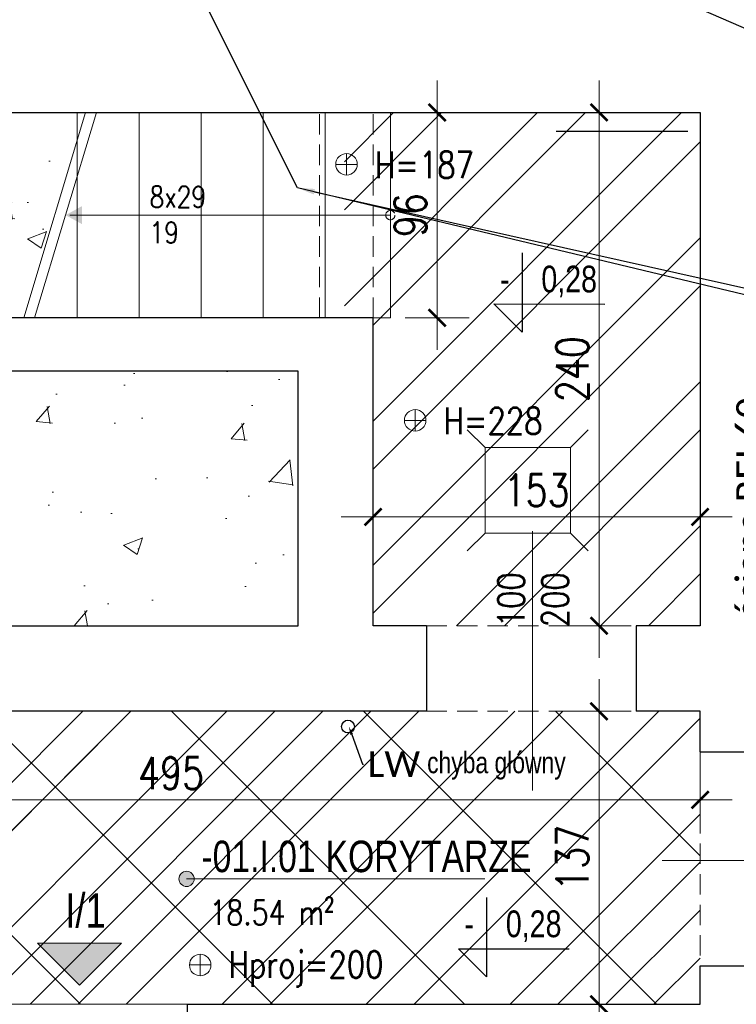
# Model space of a CAD drawing. Header units: millimetres. Extents: x 284606 to 569416, y -192995 to -95103.
# Tile 124 of 178: x 297814 to 298149, y -101623 to -101163. Entities that reach past the tile are written whole.
import ezdxf
from ezdxf import colors
from ezdxf.entities.mleader import LeaderData, LeaderLine
from ezdxf.enums import TextEntityAlignment as Align
from ezdxf.lldxf.tags import DXFTag
from ezdxf.math import Vec2, Vec3

# ---------------------------------------------------------------- set-up
doc = ezdxf.new("R2010")
doc.units = ezdxf.units.MM
doc.linetypes.add('HIDDEN', pattern=[9.525, 6.35, -3.175])
doc.layers.get('0').update_dxf_attribs({"lineweight": 0})
for name, color, linetype, lineweight in [('!STR_Konstrukcja 0.20', 200, 'Continuous', 20), ('!STR_Konstrukcja 0.30', 64, 'Continuous', 30), ('!STR_Ocieplenie 0.05', 1, 'Continuous', 5), ('!STR_Opisy 0.09', 8, 'Continuous', 9), ('!STR_Przerywana 0.09', 8, 'HIDDEN', 9), ('!STR_Wymiarowanie', 254, 'Continuous', 9)]:
    doc.layers.add(name, color=color, linetype=linetype, lineweight=lineweight)
doc.layers.add('!STR_Kreskowanie ścian', color=7, linetype='Continuous', lineweight=5, true_color=0xa6a6a6)
doc.layers.add('IS_Powrót', color=5, linetype='SOLID', lineweight=30, true_color=0x0000ff)
doc.layers.add('!STR_Obrysy pomieszczeń', color=215, linetype='Continuous', lineweight=9, plot=False)
doc.layers.add('AB1 - OPISY', color=7, linetype='Continuous')
doc.layers.add('I__KANALIZACJA_SAN', color=7, linetype='KAN_SAN', true_color=0x753b00)
doc.styles.add('1_50', font='txt', dxfattribs={"width": 0.8})
doc.styles.add('AB_Arial', font='NirmalaS.ttf')
doc.styles.add('EKO 1-10', font='romans.shx', dxfattribs={"width": 0.8, "height": 15})
doc.styles.add('EKO 1-5', font='romans.shx', dxfattribs={"width": 0.8, "height": 10})
doc.styles.add('j-romans', font='romans.shx', dxfattribs={"width": 0.7})
doc.styles.get("Standard").update_dxf_attribs({"font": 'calibri.ttf'})
doc.linetypes.add('KAN_SAN', pattern='A,20,-7,["KS",Standard,S=5,R=0,X=-5,Y=-2.5],-6', length=33)
tags = doc.linetypes.add('SOLID', pattern=[10, 10, 0]).pattern_tags.tags
tags[6:7] = [DXFTag(74, 4), DXFTag(75, 0), DXFTag(340, '0'), DXFTag(46, 0.0), DXFTag(50, 0.0), DXFTag(44, 0.0), DXFTag(45, 0.0)]
tags[4:5] = [DXFTag(74, 4), DXFTag(75, 0), DXFTag(340, '0'), DXFTag(46, 0.0), DXFTag(50, 0.0), DXFTag(44, 0.0), DXFTag(45, 0.0)]
doc.dimstyles.new('EKO wymiar 1-10', dxfattribs={"dimtxt": 15, "dimasz": 8, "dimexe": 15, "dimexo": 15, "dimgap": 5, "dimtad": 1, "dimdec": 0, "dimtxsty": 'EKO 1-10', "dimblk": 'ARCHTICK', "dimcen": 10, "dimdle": 15, "dimclrd": 256, "dimclre": 256, "dimclrt": 256, "dimazin": 2, "dimtfac": 1, "dimtdec": 0, "dimtmove": 2, "dimatfit": 3, "dimldrblk": 'ARCHTICK', "dimfxl": 15, "dimfxlon": 1, "dimlwd": -1, "dimlwe": -1, "dimarcsym": 0})
pattern_1 = [(50, (10593.85, -844.5), (91.092334, -7.969543), [9.525, -104.775]), (355, (10593.85, -844.5), (-17.62171, 95.528423), [7.62, -83.820292]), (100.451445, (10601.44, -845.16), (73.470624, 87.558876), [8.095004, -89.045122]), (46.1842, (10593.85, -819.1), (135.53952, -21.021164), [14.2875, -157.1625]), (96.63556, (10605.15, -820.85), (118.702067, 123.71306), [12.14251, -133.567804]), (351.18415, (10593.85, -819.1), (118.70207, 123.71306), [11.429984, -125.729866]), (21, (10606.55, -825.45), (75.807196, -51.1326), [9.525, -104.775]), (326, (10606.55, -825.45), (30.901014, 92.093983), [7.62, -83.82]), (71.451445, (10612.87, -829.71), (106.70821, 40.961384), [8.095004, -89.04497]), (37.5, (10593.85, -844.5), (1.5443016, 42.2775194), [0, -82.804, 0, -85.09, 0, -84.1375]), (7.5, (10593.85, -844.5), (33.409831, 50.0902874), [0, -48.514, 0, -80.899, 0, -32.0675]), (327.5, (10565.53, -844.5), (67.7952976, -2.864372), [0, -31.75, 0, -99.06, 0, -131.445]), (317.5, (10552.83, -844.5), (74.064591, 12.713246), [0, -41.275, 0, -65.786, 0, -93.345])]

# ---------------------------------------------------------------- blocks, each defined once
blk = doc.blocks.new('*U120')
at = {"layer": '!STR_Opisy 0.09', "linetype": 'Continuous'}
blk.add_line((0, 32.11), (0, -89.22), dxfattribs=at)
at = {"layer": '!STR_Opisy 0.09', "linetype": 'Continuous', "style": 'EKO 1-5', "width": 0.8}
blk.add_attdef('SZER', text='', height=12.5, rotation=270, dxfattribs=at).set_placement((0, 0), align=Align.BOTTOM_CENTER)
at = {"layer": '!STR_Opisy 0.09', "ltscale": 0.7, "style": 'EKO 1-5', "width": 0.8}
blk.add_attdef('WYS', text='', height=12.5, rotation=270, dxfattribs=at).set_placement((-10.53, 0), align=Align.MIDDLE_CENTER)
at = {"layer": '!STR_Opisy 0.09', "linetype": 'Continuous', "style": 'EKO 1-5', "width": 0.8}
blk.add_attdef('HP=', (50.53, -134.58), '', height=12.5, rotation=180, dxfattribs=at)
blk = doc.blocks.new('NR MIESZ')
h = blk.add_hatch(color=256)
h.dxf.hatch_style = 1
h.paths.add_polyline_path([(-24.54, -24.54), (0, 0), (24.54, -24.54)])
blk.add_lwpolyline([(-24.54, -24.54), (0, 0), (24.54, -24.54), (-24.54, -24.54)])
at = {"ltscale": 1.5, "style": 'AB_Arial', "width": 0.8}
for p in [(-33.22, -50.58), (-33.22, -83)]:
    blk.add_attdef('NR_POM.', p, '', height=20, rotation=0, dxfattribs=at)
blk = doc.blocks.new('_ArchTick')
at = {"color": 0, "linetype": 'ByBlock', "const_width": 0.15}
blk.add_lwpolyline([(-0.5, -0.5), (0.5, 0.5)], dxfattribs=at)
blk = doc.blocks.new('*D779')
at = {"layer": '!STR_Wymiarowanie', "ltscale": 1.5, "transparency": 16777216}
for p, q in [((298008.89, -101317.36), (298008.89, -101191.36)), ((297993.89, -101206.36), (298023.89, -101206.36)), ((297993.89, -101302.36), (298023.89, -101302.36))]:
    blk.add_line(p, q, dxfattribs=at)
at = {"layer": 'Defpoints', "color": 0, "ltscale": 1.5, "transparency": 16777216}
for p in [(297978.89, -101206.36), (298008.89, -101206.36), (297978.89, -101302.36)]:
    blk.add_point(p, dxfattribs=at)
at = {"layer": '!STR_Wymiarowanie', "ltscale": 1.5, "transparency": 16777216, "xscale": 8, "yscale": 8, "zscale": 8}
for p, rotation in [((298008.89, -101206.36), 90), ((298008.89, -101302.36), 270)]:
    blk.add_blockref('_ArchTick', p, dxfattribs=dict(at, rotation=rotation))
at = {"layer": '!STR_Wymiarowanie', "ltscale": 1.5, "transparency": 16777216, "insert": (297996.39, -101254.36), "char_height": 15, "attachment_point": 5, "rotation": 90, "style": 'EKO 1-10'}
blk.add_mtext('96', dxfattribs=at)
blk = doc.blocks.new('*D780')
at = {"layer": '!STR_Wymiarowanie', "ltscale": 1.5, "transparency": 16777216}
for p, q in [((298084.59, -101191.36), (298084.59, -101461.36)), ((298099.59, -101206.36), (298069.59, -101206.36)), ((298099.59, -101446.36), (298069.59, -101446.36))]:
    blk.add_line(p, q, dxfattribs=at)
at = {"layer": 'Defpoints', "color": 0, "ltscale": 1.5, "transparency": 16777216}
for p in [(298131.89, -101206.36), (298084.59, -101446.36), (298131.89, -101446.36)]:
    blk.add_point(p, dxfattribs=at)
at = {"layer": '!STR_Wymiarowanie', "ltscale": 1.5, "transparency": 16777216, "xscale": 8, "yscale": 8, "zscale": 8}
for p, rotation in [((298084.59, -101206.36), 90), ((298084.59, -101446.36), 270)]:
    blk.add_blockref('_ArchTick', p, dxfattribs=dict(at, rotation=rotation))
at = {"layer": '!STR_Wymiarowanie', "ltscale": 1.5, "transparency": 16777216, "insert": (298072.09, -101326.36), "char_height": 15, "attachment_point": 5, "rotation": 90, "style": 'EKO 1-10'}
blk.add_mtext('240', dxfattribs=at)
blk = doc.blocks.new('*D781')
at = {"layer": '!STR_Wymiarowanie', "ltscale": 1.5, "transparency": 16777216}
for p, q in [((298084.59, -101471.36), (298084.59, -101638.36)), ((298099.59, -101486.36), (298069.59, -101486.36)), ((298099.59, -101623.36), (298069.59, -101623.36))]:
    blk.add_line(p, q, dxfattribs=at)
at = {"layer": 'Defpoints', "color": 0, "ltscale": 1.5, "transparency": 16777216}
for p in [(298131.89, -101486.36), (298084.59, -101623.36), (298131.89, -101623.36)]:
    blk.add_point(p, dxfattribs=at)
at = {"layer": '!STR_Wymiarowanie', "ltscale": 1.5, "transparency": 16777216, "xscale": 8, "yscale": 8, "zscale": 8}
for p, rotation in [((298084.59, -101486.36), 90), ((298084.59, -101623.36), 270)]:
    blk.add_blockref('_ArchTick', p, dxfattribs=dict(at, rotation=rotation))
at = {"layer": '!STR_Wymiarowanie', "ltscale": 1.5, "transparency": 16777216, "insert": (298072.09, -101554.86), "char_height": 15, "attachment_point": 5, "rotation": 90, "style": 'EKO 1-10'}
blk.add_mtext('137', dxfattribs=at)
blk = doc.blocks.new('*D782')
at = {"layer": '!STR_Wymiarowanie', "ltscale": 1.5, "transparency": 16777216}
for p, q in [((297978.89, -101410.49), (297978.89, -101380.49)), ((298131.89, -101410.49), (298131.89, -101380.49)), ((297963.89, -101395.49), (298146.89, -101395.49))]:
    blk.add_line(p, q, dxfattribs=at)
at = {"layer": 'Defpoints', "color": 0, "ltscale": 1.5, "transparency": 16777216}
for p in [(298131.89, -101395.49), (297978.89, -101446.36), (298131.89, -101446.36)]:
    blk.add_point(p, dxfattribs=at)
at = {"layer": '!STR_Wymiarowanie', "ltscale": 1.5, "transparency": 16777216, "xscale": 8, "yscale": 8, "zscale": 8, "rotation": 180}
blk.add_blockref('_ArchTick', (297978.89, -101395.49), dxfattribs=at)
at = {"layer": '!STR_Wymiarowanie', "ltscale": 1.5, "transparency": 16777216, "xscale": 8, "yscale": 8, "zscale": 8}
blk.add_blockref('_ArchTick', (298131.89, -101395.49), dxfattribs=at)
at = {"layer": '!STR_Wymiarowanie', "ltscale": 1.5, "transparency": 16777216, "insert": (298055.39, -101382.99), "char_height": 15, "attachment_point": 5, "style": 'EKO 1-10'}
blk.add_mtext('153', dxfattribs=at)
blk = doc.blocks.new('*D783')
at = {"layer": '!STR_Wymiarowanie', "ltscale": 1.5, "transparency": 16777216}
for p, q in [((297636.89, -101512.79), (297636.89, -101542.79)), ((298131.89, -101512.79), (298131.89, -101542.79)), ((298146.89, -101527.79), (297621.89, -101527.79))]:
    blk.add_line(p, q, dxfattribs=at)
at = {"layer": 'Defpoints', "color": 0, "ltscale": 1.5, "transparency": 16777216}
for p in [(297636.89, -101486.36), (298131.89, -101486.36), (297636.89, -101527.79)]:
    blk.add_point(p, dxfattribs=at)
at = {"layer": '!STR_Wymiarowanie', "ltscale": 1.5, "transparency": 16777216, "xscale": 8, "yscale": 8, "zscale": 8, "rotation": 180}
blk.add_blockref('_ArchTick', (297636.89, -101527.79), dxfattribs=at)
at = {"layer": '!STR_Wymiarowanie', "ltscale": 1.5, "transparency": 16777216, "xscale": 8, "yscale": 8, "zscale": 8}
blk.add_blockref('_ArchTick', (298131.89, -101527.79), dxfattribs=at)
at = {"layer": '!STR_Wymiarowanie', "ltscale": 1.5, "transparency": 16777216, "insert": (297884.39, -101515.29), "char_height": 15, "attachment_point": 5, "style": 'EKO 1-10'}
blk.add_mtext('495', dxfattribs=at)
blk = doc.blocks.new('wysokosc2')
at = {"ltscale": 2}
for points in [[(0, 5.1), (0, -5.1)], [(-5.06, 0.04), (5.03, 0.04)]]:
    blk.add_lwpolyline(points, dxfattribs=at)
blk.add_circle((0, 0), 5.03, dxfattribs=at)
at = {"ltscale": 2, "style": 'EKO 1-5', "width": 0.8}
blk.add_attdef('WYS', (13.29, -6.01), '', height=12.5, dxfattribs=at)
blk = doc.blocks.new('rzapia')
at = {"layer": '!STR_Wymiarowanie', "color": 62, "ltscale": 1.5, "true_color": 0xa3d425}
for points in [[(-0.01, 40.12), (-8.29, 48.41)], [(39.99, 40.12), (48.28, 48.41)], [(-0.01, 40.12), (0, 0), (40, 0), (39.99, 40.12), (-0.01, 40.12)], [(0, 0), (-8.29, -8.29)], [(40, 0), (48.29, -8.29)]]:
    blk.add_lwpolyline(points, dxfattribs=at)
blk = doc.blocks.new('*U506')
at = {"ltscale": 0.3}
blk.add_hatch(color=256, dxfattribs=at).paths.add_polyline_path([(-0.91, 50, 1), (6.82, 50, 1)])
at = {"ltscale": 1.5}
blk.add_line((17.59, 50), (154.57, 50), dxfattribs=at)
at = {"ltscale": 0.3}
blk.add_lwpolyline([(17.59, 50), (2.95, 50)], dxfattribs=at)
blk.add_circle((2.95, 50), 3.86, dxfattribs=at)
at = {"ltscale": 1.5, "width": 0.8}
for tag, p, height, style in [('NR_POM.', (10.51, 53.45), 16, 'AB_Arial'), ('NAZWA_POMIESZCZENIA', (66.91, 53.45), 16, 'AB_Arial'), ('POSADZKA', (9.08, 4), 12.5, 'EKO 1-5')]:
    blk.add_attdef(tag, p, '', height=height, rotation=0, dxfattribs=dict(at, style=style))
at = {"ltscale": 1.5, "style": 'EKO 1-5', "width": 0.8}
blk.add_attdef('POWIERZCHNIA', text='', height=12.5, rotation=0, dxfattribs=at).set_placement((78.06, 22.91), align=Align.BOTTOM_RIGHT)

msp = doc.modelspace()

# ---------------------------------------------------------------- hatches: boundary and pattern name
at = {"layer": '!STR_Kreskowanie ścian', "ltscale": 1.5}
h = msp.add_hatch(dxfattribs=at)
h.set_pattern_fill('AR-CONC', color=256, scale=0.5)
h.set_pattern_definition(pattern_1)
h.paths.add_polyline_path([(297943.89, -101327.36), (297748.89, -101327.36), (297748.89, -101206.36), (297644.27, -101206.36), (297644.27, -101327.36), (297644.27, -101446.36), (297943.89, -101446.36)])
h.paths.add_polyline_path([(298928.23, -101095.36), (298817.23, -101095.36), (298682.23, -101095.36), (298682.23, -101203.36), (298817.23, -101203.36), (298817.23, -101413.36), (298928.23, -101413.36)])
h = msp.add_hatch(dxfattribs=at)
h.set_pattern_fill('AR-CONC', color=256, scale=0.5)
h.set_pattern_definition(pattern_1)
h.paths.add_polyline_path([(297844.45, -101206.36), (297773.89, -101206.36), (297773.89, -101302.36), (297815.45, -101302.36)])
h.paths.add_polyline_path([(298787.23, -101228.36), (298682.23, -101228.36), (298682.23, -101309.86), (298787.23, -101285.36)])
at = {"layer": '!STR_Ocieplenie 0.05', "lineweight": 5, "ltscale": 0.3, "true_color": 0xa3d425}
h = msp.add_hatch(dxfattribs=at)
h.set_pattern_fill('ANSI37', color=62, scale=20)
h.paths.add_polyline_path([(298029.89, -101663.36), (297636.89, -101663.36), (297636.89, -102160.36), (297747.56, -102160.36), (297747.56, -102155.36), (297862.56, -102155.36), (297862.56, -102160.36), (298029.89, -102160.36)])
h.paths.add_polyline_path([(298453.89, -101662.36), (298065.89, -101662.36), (298065.89, -102166.36), (298124.04, -102166.36), (298124.04, -102161.36), (298239.04, -102161.36), (298239.04, -102166.36), (298281.62, -102166.36), (298281.62, -102161.36), (298396.62, -102161.36), (298396.62, -102166.36), (298453.89, -102166.36)])
h.paths.add_polyline_path([(298943.89, -101658.36), (298493.89, -101658.36), (298493.89, -102179.36), (298634.16, -102179.36), (298634.16, -102174.36), (298749.16, -102174.36), (298749.16, -102179.36), (298792.75, -102179.36), (298792.75, -102174.36), (298907.75, -102174.36), (298907.75, -102179.36), (298943.89, -102179.36)])
h.paths.add_polyline_path([(299439.09, -101658.36), (299258.23, -101658.36), (298991.23, -101658.36), (298991.23, -102160.36), (299213.91, -102160.36), (299213.91, -102155.36), (299328.91, -102155.36), (299328.91, -102160.36), (299439.09, -102160.36), (299439.09, -101966.86), (299434.23, -101966.86), (299434.23, -101851.86), (299439.09, -101851.86)])
h.paths.add_polyline_path([(299434.23, -101225.05), (299439.23, -101225.05), (299439.23, -101108.36), (299301.1, -101108.36), (299301.1, -101113.36), (299186.1, -101113.36), (299186.1, -101108.36), (298969.23, -101108.36), (298969.23, -101469.36), (299289.23, -101469.36), (299289.23, -101617.36), (299439.23, -101617.36), (299439.23, -101469.36), (299439.23, -101340.05), (299434.23, -101340.05)])
h.paths.add_polyline_path([(299258.23, -101499.36), (298970.23, -101499.36), (298970.23, -101506.36), (298970.23, -101606.36), (298970.23, -101617.36), (299258.23, -101617.36)], flags=17)
h.paths.add_polyline_path([(298643.89, -101095.36), (298586.11, -101095.36), (298586.11, -101100.36), (298471.11, -101100.36), (298471.11, -101095.36), (298420.11, -101095.36), (298420.11, -101100.36), (298305.11, -101100.36), (298305.11, -101095.36), (298172.89, -101095.36), (298172.89, -101479.36), (298327.89, -101479.36), (298327.89, -101609.36), (298643.89, -101609.36)])
h.paths.add_polyline_path([(298316.89, -101486.36), (298172.89, -101486.36), (298172.89, -101505.36), (298172.89, -101608.04), (298172.89, -101623.36), (298316.89, -101623.36)])
h.paths.add_polyline_path([(298131.89, -101505.36), (298131.89, -101486.36), (298101.89, -101486.36), (298003.89, -101486.36), (297636.89, -101486.36), (297636.89, -101507.79), (297641.89, -101507.79), (297641.89, -101623.36), (298131.89, -101623.36), (298131.89, -101605.36)])
at = {"layer": '!STR_Opisy 0.09', "linetype": 'Continuous'}
h = msp.add_hatch(color=256, dxfattribs=at)
h.dxf.hatch_style = 1
h.paths.add_polyline_path([(297842.68, -101258.53), (297835.06, -101254.36), (297842.68, -101254.36)])
h.paths.add_polyline_path([(297842.68, -101254.36), (297835.06, -101254.36), (297842.68, -101250.18)])
at = {"layer": '!STR_Wymiarowanie', "ltscale": 1.5, "true_color": 0x387fc2}
h = msp.add_hatch(dxfattribs=at)
h.set_pattern_fill('ANSI32', color=145, scale=5)
h.paths.add_polyline_path([(298029.89, -101663.36), (297636.89, -101663.36), (297636.89, -102160.36), (297747.56, -102160.36), (297747.56, -102155.36), (297862.56, -102155.36), (297862.56, -102160.36), (298029.89, -102160.36)])
h.paths.add_polyline_path([(298453.89, -101662.36), (298065.89, -101662.36), (298065.89, -102166.36), (298124.04, -102166.36), (298124.04, -102161.36), (298239.04, -102161.36), (298239.04, -102166.36), (298281.62, -102166.36), (298281.62, -102161.36), (298396.62, -102161.36), (298396.62, -102166.36), (298453.89, -102166.36)])
h.paths.add_polyline_path([(298943.89, -101658.36), (298493.89, -101658.36), (298493.89, -102179.36), (298634.16, -102179.36), (298634.16, -102174.36), (298749.16, -102174.36), (298749.16, -102179.36), (298792.75, -102179.36), (298792.75, -102174.36), (298907.75, -102174.36), (298907.75, -102179.36), (298943.89, -102179.36)])
h.paths.add_polyline_path([(299439.09, -101658.36), (299258.23, -101658.36), (298991.23, -101658.36), (298991.23, -102160.36), (299213.91, -102160.36), (299213.91, -102155.36), (299328.91, -102155.36), (299328.91, -102160.36), (299439.09, -102160.36), (299439.09, -101966.86), (299434.23, -101966.86), (299434.23, -101851.86), (299439.09, -101851.86)])
h.paths.add_polyline_path([(299434.23, -101225.05), (299439.23, -101225.05), (299439.23, -101108.36), (299301.1, -101108.36), (299301.1, -101113.36), (299186.1, -101113.36), (299186.1, -101108.36), (298969.23, -101108.36), (298969.23, -101469.36), (299289.23, -101469.36), (299289.23, -101617.36), (299439.23, -101617.36), (299439.23, -101469.36), (299439.23, -101340.05), (299434.23, -101340.05)])
h.paths.add_polyline_path([(299258.23, -101499.36), (298970.23, -101499.36), (298970.23, -101506.36), (298970.23, -101606.36), (298970.23, -101617.36), (299258.23, -101617.36)], flags=17)
h.paths.add_polyline_path([(298928.23, -101506.36), (298928.23, -101448.36), (298787.23, -101448.36), (298787.23, -101422.86), (298736.9, -101422.86, -1), (298732.56, -101422.86), (298682.23, -101422.86), (298682.23, -101617.36), (298928.23, -101617.36), (298928.23, -101606.36)])
h.paths.add_polyline_path([(298643.89, -101095.36), (298586.11, -101095.36), (298586.11, -101100.36), (298471.11, -101100.36), (298471.11, -101095.36), (298420.11, -101095.36), (298420.11, -101100.36), (298305.11, -101100.36), (298305.11, -101095.36), (298172.89, -101095.36), (298172.89, -101479.36), (298327.89, -101479.36), (298327.89, -101609.36), (298643.89, -101609.36)])
h.paths.add_polyline_path([(298316.89, -101486.36), (298172.89, -101486.36), (298172.89, -101505.36), (298172.89, -101608.04), (298172.89, -101623.36), (298316.89, -101623.36)])
h.paths.add_polyline_path([(298131.89, -101505.36), (298131.89, -101486.36), (298101.89, -101486.36), (298003.89, -101486.36), (297636.89, -101486.36), (297636.89, -101507.79), (297641.89, -101507.79), (297641.89, -101623.36), (298131.89, -101623.36), (298131.89, -101605.36)])
h.paths.add_polyline_path([(298131.89, -101206.36), (297965.45, -101206.36), (297965.45, -101252.19, -0.414214), (297967.62, -101254.36, -0.414214), (297965.45, -101256.52), (297965.45, -101302.36), (297978.89, -101302.36), (297978.89, -101446.36), (298003.89, -101446.36), (298101.89, -101446.36), (298131.89, -101446.36)])

# ---------------------------------------------------------------- linework, layer by layer
at = {"layer": '!STR_Konstrukcja 0.20', "ltscale": 1.5}
for p, q in [((297840.45, -101206.36), (297840.45, -101302.36)), ((297869.45, -101206.36), (297869.45, -101302.36)), ((297898.45, -101206.36), (297898.45, -101302.36)), ((297927.45, -101206.36), (297927.45, -101302.36))]:
    msp.add_line(p, q, dxfattribs=at)
at = {"layer": '!STR_Konstrukcja 0.30', "ltscale": 1.5}
for p, q in [((298003.89, -101446.36), (298003.89, -101486.36)), ((298101.89, -101446.36), (298101.89, -101486.36)), ((298131.89, -101505.36), (298172.89, -101505.36)), ((298131.89, -101605.36), (298172.89, -101605.36)), ((297891.89, -101623.36), (297891.89, -101663.36))]:
    msp.add_line(p, q, dxfattribs=at)
for points in [[(297978.89, -101302.36), (297773.89, -101302.36), (297773.89, -101206.36), (298131.89, -101206.36), (298131.89, -101302.36)], [(297978.89, -101206.36), (298131.89, -101206.36), (298131.89, -101446.36), (298101.89, -101446.36)], [(298003.89, -101446.36), (297978.89, -101446.36), (297978.89, -101302.36)], [(297644.27, -101327.36), (297644.27, -101446.36), (297943.89, -101446.36), (297943.89, -101327.36), (297748.89, -101327.36)], [(298003.89, -101486.36), (297636.89, -101486.36), (297636.89, -101512.79)], [(298131.89, -101505.36), (298131.89, -101486.36), (298101.89, -101486.36)], [(297891.89, -101623.36), (298131.89, -101623.36), (298131.89, -101605.36)]]:
    msp.add_lwpolyline(points, dxfattribs=at)
at = {"layer": '!STR_Obrysy pomieszczeń', "ltscale": 0.3}
for points in [[(297773.89, -101206.36), (298131.89, -101206.36), (298131.89, -101446.36), (298101.89, -101446.36), (298101.89, -101486.36), (298131.89, -101486.36), (298131.89, -101505.36), (298172.89, -101505.36), (298172.89, -101473.36), (298322.89, -101473.36), (298322.89, -101623.36), (298289.17, -101623.36), (298289.17, -101782.36)], [(297636.89, -101486.36), (298003.89, -101486.36), (298003.89, -101446.36), (297978.89, -101446.36), (297978.89, -101302.36), (297773.89, -101302.36)], [(298189.17, -101662.49), (298189.17, -101623.36), (298172.89, -101623.36), (298172.89, -101605.36), (298131.89, -101605.36), (298131.89, -101623.36), (297636.89, -101623.36)]]:
    msp.add_lwpolyline(points, dxfattribs=at)
at = {"layer": '!STR_Opisy 0.09', "linetype": 'Continuous'}
msp.add_lwpolyline([(297837.06, -101254.36), (297986.97, -101254.36)], dxfattribs=at)
at = {"layer": '!STR_Opisy 0.09', "linetype": 'HIDDEN', "ltscale": 2}
msp.add_circle((297986.97, -101254.36), 2.17, dxfattribs=at)
at = {"layer": '!STR_Przerywana 0.09', "ltscale": 1.5}
for p, q in [((297953.89, -101302.36), (297953.89, -101206.36)), ((297978.89, -101302.36), (297978.89, -101206.36)), ((298003.89, -101446.36), (298101.89, -101446.36)), ((298003.89, -101486.36), (298101.89, -101486.36)), ((298131.89, -101505.36), (298131.89, -101605.36))]:
    msp.add_line(p, q, dxfattribs=at)
at = {"layer": '!STR_Wymiarowanie', "ltscale": 1.5}
for p, q in [((297844.45, -101206.36), (297815.45, -101302.36)), ((297849.45, -101206.36), (297820.45, -101302.36)), ((297791.89, -101623.36), (297891.89, -101623.36))]:
    msp.add_line(p, q, dxfattribs=at)
at = {"layer": '!STR_Wymiarowanie', "color": 62, "ltscale": 1.5, "true_color": 0xa3d425}
for p, q in [((297956.45, -101206.36), (297956.45, -101302.36)), ((297986.97, -101206.36), (297986.97, -101302.36)), ((297986.97, -101302.36), (297978.89, -101302.36))]:
    msp.add_line(p, q, dxfattribs=at)
at = {"layer": 'AB1 - OPISY', "color": 1}
for p, q in [((298048.57, -101271.92), (298048.56, -101309.03)), ((298035.44, -101295.91), (298087.28, -101295.93)), ((298035.44, -101295.91), (298048.56, -101309.03)), ((298031.96, -101573.4), (298031.95, -101610.52)), ((298018.83, -101597.4), (298070.67, -101597.41)), ((298018.83, -101597.4), (298031.95, -101610.52))]:
    msp.add_line(p, q, dxfattribs=at)
at = {"layer": 'I__KANALIZACJA_SAN', "lineweight": 30}
msp.add_line((298064.59, -101215.12), (298126.17, -101215.12), dxfattribs=at)
at = {"layer": 'IS_Powrót', "linetype": 'ByBlock'}
msp.add_circle((297967.14, -101493.48), 3, dxfattribs=at)

# ---------------------------------------------------------------- block references
at = {"layer": '!STR_Konstrukcja 0.30', "ltscale": 1.5}
ref = msp.add_blockref('*U120', (298053.49, -101434.23), dxfattribs=dict(at, xscale=-1))
ref.add_attrib('SZER', '100', dxfattribs={"layer": '!STR_Opisy 0.09', "linetype": 'Continuous', "height": 12.5, "rotation": 90, "style": 'EKO 1-5', "width": 0.8}).set_placement((298053.49, -101434.23), align=Align.BOTTOM_CENTER)
ref.add_attrib('WYS', '200', dxfattribs={"layer": '!STR_Opisy 0.09', "ltscale": 0.7, "height": 12.5, "rotation": 90, "style": 'EKO 1-5', "width": 0.8}).set_placement((298064.02, -101434.23), align=Align.MIDDLE_CENTER)
ref = msp.add_blockref('*U120', (298203.4, -101556.15), dxfattribs=dict(at, xscale=-1, rotation=270))
ref.add_attrib('SZER', '100', dxfattribs={"layer": '!STR_Opisy 0.09', "linetype": 'Continuous', "height": 12.5, "style": 'EKO 1-5', "width": 0.8}).set_placement((298203.4, -101556.15), align=Align.BOTTOM_CENTER)
ref.add_attrib('WYS', '200', dxfattribs={"layer": '!STR_Opisy 0.09', "ltscale": 0.7, "height": 12.5, "style": 'EKO 1-5', "width": 0.8}).set_placement((298203.4, -101566.68), align=Align.MIDDLE_CENTER)
at = {"layer": '!STR_Opisy 0.09'}
ref = msp.add_blockref('wysokosc2', (297966.47, -101230.6), dxfattribs=dict(at, xscale=-1, rotation=180))
ref.add_attrib('WYS', 'H=187', (297979.77, -101237.1), dxfattribs={"layer": '0', "ltscale": 2, "height": 12.5, "style": 'EKO 1-5', "width": 0.8})
ref = msp.add_blockref('wysokosc2', (297998.59, -101350.33), dxfattribs=dict(at, xscale=-1, rotation=180))
ref.add_attrib('WYS', 'H=228', (298011.88, -101356.82), dxfattribs={"layer": '0', "ltscale": 2, "height": 12.5, "style": 'EKO 1-5', "width": 0.8})
ref = msp.add_blockref('*U506', (297888.94, -101610.73), dxfattribs=dict(at, xscale=0.9199999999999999, yscale=0.9199999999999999, zscale=0.9199999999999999))
ref.add_attrib('NAZWA_POM', 'KORYTARZE', (297956.69, -101561.56), dxfattribs={"layer": '0', "ltscale": 1.5, "height": 14.72, "rotation": 0, "style": 'AB_Arial', "width": 0.8})
ref.add_attrib('NUMER_POM', '-01.I.01', (297898.61, -101561.56), dxfattribs={"layer": '0', "ltscale": 1.5, "height": 14.72, "rotation": 0, "style": 'AB_Arial', "width": 0.8})
ref.add_attrib('R-SURF', '18.54 m²', dxfattribs={"layer": '0', "ltscale": 1.5, "height": 11.5, "rotation": 0, "style": 'EKO 1-5', "width": 0.8}).set_placement((297960.76, -101589.66), align=Align.BOTTOM_RIGHT)
ref = msp.add_blockref('NR MIESZ', (297841.53, -101614.37), dxfattribs=dict(at, xscale=-0.8, yscale=0.8, zscale=0.8, rotation=180))
ref.add_attrib('NR_POM.', 'I/1', (297834.85, -101587.52), dxfattribs={"layer": '0', "ltscale": 1.5, "height": 16, "rotation": 360, "style": 'AB_Arial', "width": 0.8})
msp.add_blockref('wysokosc2', (297898.03, -101605.01), dxfattribs=at).add_auto_attribs({'WYS': 'Hproj=200'})
at = {"layer": '!STR_Wymiarowanie'}
msp.add_blockref('rzapia', (298031.26, -101403.11), dxfattribs=at)

# ---------------------------------------------------------------- texts
at = {"layer": '!STR_Obrysy pomieszczeń', "ltscale": 0.3, "insert": (298004.18, -101505.31), "char_height": 10, "attachment_point": 1, "style": '1_50'}
msp.add_mtext_dynamic_manual_height_columns('\\A1;chyba główny', width=2231.7249, gutter_width=453.61, heights=[120.44], dxfattribs=at)
at = {"layer": '!STR_Opisy 0.09', "ltscale": 2, "insert": (297874.35, -101267.53), "char_height": 10, "attachment_point": 7, "style": 'EKO 1-5'}
msp.add_mtext_dynamic_manual_height_columns('8x29\\P19', width=22.0328, gutter_width=12.5, heights=[0], dxfattribs=at)
at = {"layer": '!STR_Opisy 0.09', "char_height": 12.5, "attachment_point": 1, "style": '1_50'}
for insert in [(298038.29, -101277.99), (298021.68, -101579.47)]:
    msp.add_mtext_dynamic_manual_height_columns('-    0,28', width=94.7183, gutter_width=12.5, heights=[0], dxfattribs=dict(at, insert=insert))
at = {"layer": '!STR_Opisy 0.09', "color": 1, "true_color": 0xff0a0a, "insert": (298148.74, -101442.32), "char_height": 12.5, "width": 126.411, "attachment_point": 1, "rotation": 90}
msp.add_mtext('\\A1;ściana REI 60', dxfattribs=at)

# ---------------------------------------------------------------- dimensions: what is measured, and where the dimension line sits
at = {"layer": '!STR_Wymiarowanie', "ltscale": 1.5}
for base, p1, p2, picture, middle in [((298008.89, -101206.36), (297978.89, -101302.36), (297978.89, -101206.36), '*D779', (297996.39, -101254.36)), ((298084.59, -101446.36), (298131.89, -101206.36), (298131.89, -101446.36), '*D780', (298072.09, -101326.36)), ((298084.59, -101623.36), (298131.89, -101486.36), (298131.89, -101623.36), '*D781', (298072.09, -101554.86))]:
    dim = msp.add_linear_dim(base=base, p1=p1, p2=p2, angle=90, dimstyle='EKO wymiar 1-10', dxfattribs=at)
    dim.commit()
    dim.dimension.update_dxf_attribs({"geometry": picture, "text_midpoint": middle})
for base, p1, p2, picture, middle in [((298131.89, -101395.49), (297978.89, -101446.36), (298131.89, -101446.36), '*D782', (298055.39, -101382.99)), ((297636.89, -101527.79), (298131.89, -101486.36), (297636.89, -101486.36), '*D783', (297884.39, -101515.29))]:
    dim = msp.add_linear_dim(base=base, p1=p1, p2=p2, dimstyle='EKO wymiar 1-10', dxfattribs=at)
    dim.commit()
    dim.dimension.update_dxf_attribs({"geometry": picture, "text_midpoint": middle})

# ---------------------------------------------------------------- leaders
at = {"layer": '!STR_Opisy 0.09', "ltscale": 0.3}
ml = msp.add_multileader_mtext('Standard', dxfattribs=at)
ml.set_content('dodatkowe stopnie', color=256, style='j-romans')
ml.set_leader_properties()
ml.build(insert=Vec2(0, 0))
ml.multileader.update_dxf_attribs({"text_right_attachment_type": 6, "dogleg_length": 0.36, "arrow_head_size": 8, "scale": 2})
ctx = ml.context
ctx.base_point, ctx.scale, ctx.char_height, ctx.arrow_head_size, ctx.landing_gap_size, ctx.plane_origin = Vec3(297734.47, -101041.56), 2, 15, 8, 4, Vec3(343738, -106354.05)
ctx.right_attachment, ctx.text_align_type = 6, 2
notes = []
notes.append((ctx, [(1, (1, 1, 0), (297888.69, -101051.56), (-1, 0), 0.72, [(1, [(297943.61, -101241.65), (298720.38, -101415.41)], 0, [])])]))
ctx.mtext.insert, ctx.mtext.width, ctx.mtext.alignment, ctx.mtext.flow_direction = Vec3(297883.97, -101031.56), 616.0275, 3, 5
ml = msp.add_multileader_mtext('Standard', dxfattribs=at)
ml.set_content('zebezpieczenie nadproża \\Ptaśmą ostrzegawczą', color=256, style='j-romans')
ml.set_leader_properties()
ml.build(insert=Vec2(0, 0))
ml.multileader.update_dxf_attribs({"text_right_attachment_type": 6, "dogleg_length": 0.36, "arrow_head_size": 8, "scale": 2})
ctx = ml.context
ctx.base_point, ctx.scale, ctx.char_height, ctx.arrow_head_size, ctx.landing_gap_size, ctx.plane_origin = Vec3(297662.78, -101077.7), 2, 15, 8, 4, Vec3(344863.49, -107074.16)
ctx.right_attachment, ctx.text_align_type = 6, 2
notes.append((ctx, [(1, (1, 1, 0), (297866.5, -101087.7), (-1, 0), 0.72, [(1, [(298701.2, -101422.86), (297943.61, -101241.65)], 0, [])])]))
ctx.mtext.insert, ctx.mtext.width, ctx.mtext.alignment, ctx.mtext.flow_direction = Vec3(297861.78, -101067.7), 616.0275, 3, 5
ml = msp.add_multileader_mtext('Standard', dxfattribs=at)
ml.set_content('zebezpieczenie stopnia \\Ptaśmą ostrzegawczą', color=256, style='j-romans')
ml.set_leader_properties()
ml.build(insert=Vec2(0, 0))
ml.multileader.update_dxf_attribs({"text_right_attachment_type": 6, "dogleg_length": 0.36, "arrow_head_size": 8, "scale": 2})
ctx = ml.context
ctx.base_point, ctx.scale, ctx.char_height, ctx.arrow_head_size, ctx.landing_gap_size, ctx.plane_origin = Vec3(297765.6, -101880.52), 2, 15, 8, 4, Vec3(344863.49, -106943.06)
ctx.right_attachment, ctx.text_align_type = 6, 2
notes.append((ctx, [(1, (1, 1, 0), (297953.82, -101890.52), (-1, 0), 0.72, [(1, [(298172.89, -101550.56), (298211.62, -101637.78)], 0, [])])]))
ctx.mtext.insert, ctx.mtext.width, ctx.mtext.alignment, ctx.mtext.flow_direction = Vec3(297949.1, -101870.52), 616.0275, 3, 5
at = {"layer": '!STR_Wymiarowanie', "ltscale": 1.5}
ml = msp.add_multileader_mtext('Standard', dxfattribs=at)
ml.set_content('LW', color=256)
ml.set_leader_properties()
ml.build(insert=Vec2(0, 0))
ml.multileader.update_dxf_attribs({"text_right_attachment_type": 6, "dogleg_length": 0.36})
ctx = ml.context
ctx.base_point, ctx.char_height, ctx.plane_origin = Vec3(297974.34, -101511.13), 12, Vec3(291128.37, -104275.01)
ctx.right_attachment = 6
notes.append((ctx, [(0, (1, 1, 0), (297973.98, -101511.13), (1, 0), 0.36, [(0, [(297967.56, -101493.49)], 0, [])])]))
ctx.mtext.insert, ctx.mtext.flow_direction = Vec3(297976.34, -101505.1), 5
for ctx, leaders in notes:
    for number, flags, end, landing, length, lines in leaders:
        leader = LeaderData()
        leader.index, (leader.has_last_leader_line, leader.has_dogleg_vector, leader.attachment_direction) = number, flags
        leader.last_leader_point, leader.dogleg_vector, leader.dogleg_length = Vec3(end), Vec3(landing), length
        for number, points, colour, breaks in lines:
            line = LeaderLine()
            line.index, line.vertices, line.color, line.breaks = number, Vec3.list(points), colors.encode_raw_color(colour), breaks
            leader.lines.append(line)
        ctx.leaders.append(leader)

doc.saveas('drawing.dxf')
